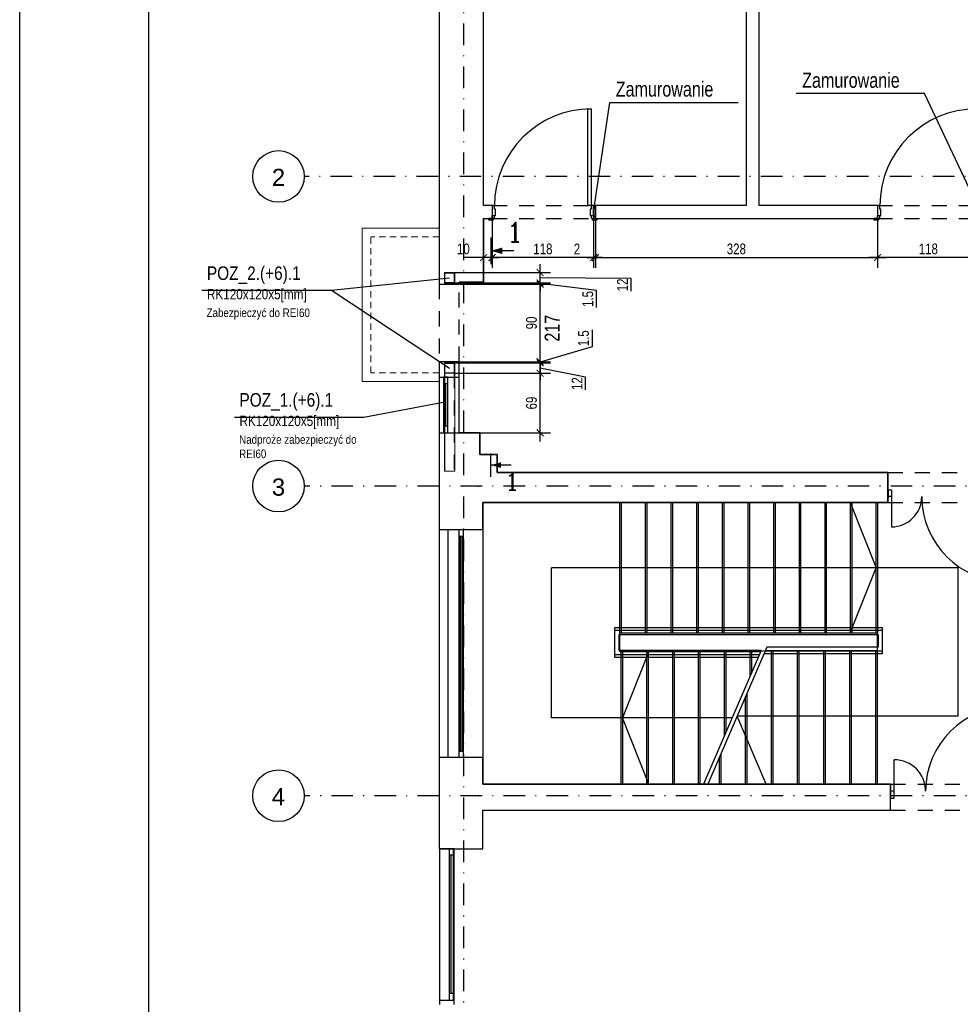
# Model space of a CAD drawing. Header units: metres. Extents: x -1659 to 3841, y -330 to 2686.
# Tile 2 of 13: x -1659 to -566, y 691 to 1836. Entities that reach past the tile are written whole.
import ezdxf
from ezdxf.enums import TextEntityAlignment as Align

# ---------------------------------------------------------------- set-up
doc = ezdxf.new("R2010")
doc.units = ezdxf.units.M
doc.header["$LTSCALE"] = 50
doc.header["$MEASUREMENT"] = 0
for name, pattern in [('DASHDOTX2', [1, 0.5, -0.25, 0, -0.25]), ('DO', [1, 0.5, -0.24, 0.02, -0.24]), ('DP', [0.63, 0.35, -0.28]), ('Przer. długie kreski', [0.25, 0.15, -0.1])]:
    doc.linetypes.add(name, pattern=pattern)
for name, color, linetype in [('A_osie', 7, 'Continuous'), ('A_ściany', 7, 'Continuous'), ('BS_ram', 2, 'Continuous'), ('BZ_odn', 1, 'Continuous'), ('BZ_osd', 1, 'DO'), ('BZ_txc', 1, 'Continuous'), ('BZ_txg', 3, 'Continuous'), ('BZ_txs', 2, 'Continuous'), ('BZ_wym', 1, 'Continuous'), ('K3_konstrukcja do wykonania', 2, 'Continuous'), ('K3_projektowane nadproza', 150, 'DP'), ('k3_projektowane sciany', 2, 'Continuous'), ('k3_sciany istn', 1, 'DP')]:
    doc.layers.add(name, color=color, linetype=linetype)
doc.styles.add('BIKTC', font='bikromsw.shx', dxfattribs={"width": 0.85})
doc.styles.add('BIKTS', font='bikromsw.shx', dxfattribs={"width": 0.85})
doc.styles.add('BIKWYM', font='bikromsw.shx', dxfattribs={"width": 0.8})
doc.styles.add('GENERATED_STYLE_1', font='arial.ttf')
doc.styles.add('ROMANC', font='ROMANC.SHX', dxfattribs={"width": 0.9})
doc.dimstyles.new('BZ_BGR_50', dxfattribs={"dimscale": 0.5, "dimtxt": 25, "dimasz": 1.666667, "dimexe": 0, "dimexo": 0, "dimgap": 0, "dimtad": 0, "dimdec": 1, "dimrnd": 0.5, "dimzin": 9, "dimdsep": 46, "dimtxsty": 'BIKWYM', "dimblk": 'NONE', "dimcen": 0, "dimse1": 1, "dimse2": 1, "dimclrd": 256, "dimclre": 256, "dimclrt": 7, "dimadec": 0, "dimazin": 0, "dimtfac": 0.033333, "dimtdec": 1, "dimtmove": 0, "dimatfit": 3, "dimldrblk": 'NONE', "dimfxl": 1, "dimtvp": 0.8, "dimtolj": 1, "dimarcsym": 0})
doc.dimstyles.new('BZ_KP_50', dxfattribs={"dimscale": 0.5, "dimtxt": 25, "dimasz": 16, "dimexe": 24, "dimexo": 0, "dimgap": 0, "dimtad": 0, "dimdec": 1, "dimrnd": 0.5, "dimzin": 9, "dimdsep": 46, "dimtxsty": 'BIKWYM', "dimblk": 'ARCHTICK', "dimblk1": 'ARCHTICK', "dimblk2": 'WYM-KP', "dimcen": 0, "dimdle": 20, "dimclrd": 256, "dimclre": 256, "dimclrt": 7, "dimadec": 0, "dimazin": 0, "dimtfac": 0.033333, "dimtdec": 1, "dimtmove": 0, "dimatfit": 3, "dimfxl": 1, "dimtvp": 0.8, "dimtfillclr": 256, "dimtolj": 1, "dimarcsym": 0})

# ---------------------------------------------------------------- blocks, each defined once
blk = doc.blocks.new('_ArchTick')
at = {"color": 0, "linetype": 'ByBlock', "const_width": 0.15}
blk.add_lwpolyline([(-0.5, -0.5), (0.5, 0.5)], dxfattribs=at)
blk = doc.blocks.new('*D219')
at = {"layer": 'BZ_wym', "lineweight": -2}
for p, q in [((-661.9, 1604.6), (-661.9, 1547.2)), ((-543.9, 1604.6), (-543.9, 1547.2)), ((-533.9, 1559.2), (-671.9, 1559.2))]:
    blk.add_line(p, q, dxfattribs=at)
at = {"layer": 'Defpoints', "color": 0}
for p in [(-661.9, 1604.6), (-543.9, 1604.6), (-661.9, 1559.2)]:
    blk.add_point(p, dxfattribs=at)
at = {"layer": 'BZ_wym', "lineweight": -2, "xscale": 8, "yscale": 8, "zscale": 8, "rotation": 180}
blk.add_blockref('_ArchTick', (-661.9, 1559.2), dxfattribs=at)
at = {"layer": 'BZ_wym', "lineweight": -2, "xscale": 8, "yscale": 8, "zscale": 8}
blk.add_blockref('_ArchTick', (-543.9, 1559.2), dxfattribs=at)
at = {"layer": 'BZ_wym', "color": 7, "insert": (-602.9, 1569.2), "char_height": 12.5, "attachment_point": 5, "style": 'BIKWYM'}
blk.add_mtext('\\A1;118', dxfattribs=at)
blk = doc.blocks.new('WYM-KP')
blk.add_hatch(color=256).paths.add_polyline_path([(-3, 0, 1), (3, 0, 1)])
blk.add_circle((0, 0), 3)
blk = doc.blocks.new('*D220')
at = {"layer": 'BZ_wym', "lineweight": -2}
for p, q in [((-989.8, 1604.6), (-989.8, 1547.2)), ((-661.9, 1604.6), (-661.9, 1547.2)), ((-999.8, 1559.2), (-651.9, 1559.2))]:
    blk.add_line(p, q, dxfattribs=at)
at = {"layer": 'Defpoints', "color": 0}
for p in [(-989.8, 1604.6), (-661.9, 1604.6), (-661.9, 1559.2)]:
    blk.add_point(p, dxfattribs=at)
at = {"layer": 'BZ_wym', "lineweight": -2, "xscale": 8, "yscale": 8, "zscale": 8, "rotation": 180}
blk.add_blockref('_ArchTick', (-989.8, 1559.2), dxfattribs=at)
at = {"layer": 'BZ_wym', "lineweight": -2, "xscale": 8, "yscale": 8, "zscale": 8}
blk.add_blockref('_ArchTick', (-661.9, 1559.2), dxfattribs=at)
at = {"layer": 'BZ_wym', "color": 7, "insert": (-825.9, 1569.2), "char_height": 12.5, "attachment_point": 5, "style": 'BIKWYM'}
blk.add_mtext('\\A1;328', dxfattribs=at)
blk = doc.blocks.new('*D221')
at = {"layer": 'BZ_wym', "lineweight": -2}
for p, q in [((-991.8, 1604.6), (-991.8, 1547.2)), ((-989.8, 1604.6), (-989.8, 1547.2)), ((-991.8, 1559.2), (-1006.5, 1559.2)), ((-989.8, 1559.2), (-991.8, 1559.2)), ((-989.8, 1559.2), (-981.8, 1559.2))]:
    blk.add_line(p, q, dxfattribs=at)
at = {"layer": 'Defpoints', "color": 0}
for p in [(-991.8, 1604.6), (-989.8, 1604.6), (-991.8, 1559.2)]:
    blk.add_point(p, dxfattribs=at)
at = {"layer": 'BZ_wym', "lineweight": -2, "xscale": 8, "yscale": 8, "zscale": 8}
blk.add_blockref('_ArchTick', (-991.8, 1559.2), dxfattribs=at)
at = {"layer": 'BZ_wym', "lineweight": -2, "xscale": 8, "yscale": 8, "zscale": 8, "rotation": 180}
blk.add_blockref('_ArchTick', (-989.8, 1559.2), dxfattribs=at)
at = {"layer": 'BZ_wym', "color": 7, "insert": (-1011.2, 1569.2), "char_height": 12.5, "attachment_point": 5, "style": 'BIKWYM'}
blk.add_mtext('\\A1;2', dxfattribs=at)
blk = doc.blocks.new('*D222')
at = {"layer": 'BZ_wym', "lineweight": -2}
for p, q in [((-1109.8, 1604.6), (-1109.8, 1547.2)), ((-991.8, 1604.6), (-991.8, 1547.2)), ((-981.8, 1559.2), (-1119.8, 1559.2))]:
    blk.add_line(p, q, dxfattribs=at)
at = {"layer": 'Defpoints', "color": 0}
for p in [(-1109.8, 1604.6), (-991.8, 1604.6), (-1109.8, 1559.2)]:
    blk.add_point(p, dxfattribs=at)
at = {"layer": 'BZ_wym', "lineweight": -2, "xscale": 8, "yscale": 8, "zscale": 8, "rotation": 180}
blk.add_blockref('_ArchTick', (-1109.8, 1559.2), dxfattribs=at)
at = {"layer": 'BZ_wym', "lineweight": -2, "xscale": 8, "yscale": 8, "zscale": 8}
blk.add_blockref('_ArchTick', (-991.8, 1559.2), dxfattribs=at)
at = {"layer": 'BZ_wym', "color": 7, "insert": (-1050.8, 1569.2), "char_height": 12.5, "attachment_point": 5, "style": 'BIKWYM'}
blk.add_mtext('\\A1;118', dxfattribs=at)
blk = doc.blocks.new('*D223')
at = {"layer": 'BZ_wym', "lineweight": -2}
for p, q in [((-1119.8, 1604.6), (-1119.8, 1547.2)), ((-1109.8, 1604.6), (-1109.8, 1547.2)), ((-1119.8, 1559.2), (-1142.6, 1559.2)), ((-1109.8, 1559.2), (-1119.8, 1559.2)), ((-1109.8, 1559.2), (-1101.8, 1559.2))]:
    blk.add_line(p, q, dxfattribs=at)
at = {"layer": 'Defpoints', "color": 0}
for p in [(-1119.8, 1604.6), (-1109.8, 1604.6), (-1119.8, 1559.2)]:
    blk.add_point(p, dxfattribs=at)
at = {"layer": 'BZ_wym', "lineweight": -2, "xscale": 8, "yscale": 8, "zscale": 8}
blk.add_blockref('_ArchTick', (-1119.8, 1559.2), dxfattribs=at)
at = {"layer": 'BZ_wym', "lineweight": -2, "xscale": 8, "yscale": 8, "zscale": 8, "rotation": 180}
blk.add_blockref('_ArchTick', (-1109.8, 1559.2), dxfattribs=at)
at = {"layer": 'BZ_wym', "color": 7, "insert": (-1143.2, 1569.2), "char_height": 12.5, "attachment_point": 5, "style": 'BIKWYM'}
blk.add_mtext('\\A1;10', dxfattribs=at)
blk = doc.blocks.new('_None')
blk = doc.blocks.new('ST2')
blk.add_line((13.77, 0), (0, 0))
blk.add_solid([(6.84, -1.95), (6.84, 1.95), (0, 0)])
blk = doc.blocks.new('eprzv')
blk.add_line((47.9, 0), (-47.9, 0))
at = {"xscale": 6, "yscale": 6, "zscale": 6, "rotation": 270}
blk.add_blockref('ST2', (0, 0), dxfattribs=at)
at = {"style": 'ROMANC'}
blk.add_attdef('PRZ', text='', height=70, rotation=270, dxfattribs=at).set_placement((32.1, -86), align=Align.CENTER)
blk = doc.blocks.new('*D233')
at = {"layer": 'BZ_wym', "lineweight": -2}
for p, q in [((-1054, 1345.5), (-1054, 1434.7)), ((-1153.2, 1424.7), (-1042, 1424.7)), ((-1124.2, 1355.5), (-1042, 1355.5))]:
    blk.add_line(p, q, dxfattribs=at)
at = {"layer": 'Defpoints', "color": 0}
for p in [(-1153.2, 1424.7), (-1054, 1424.7), (-1124.2, 1355.5)]:
    blk.add_point(p, dxfattribs=at)
at = {"layer": 'BZ_wym', "lineweight": -2, "xscale": 8, "yscale": 8, "zscale": 8}
for p, rotation in [((-1054, 1424.7), 90), ((-1054, 1355.5), 270)]:
    blk.add_blockref('_ArchTick', p, dxfattribs=dict(at, rotation=rotation))
at = {"layer": 'BZ_wym', "color": 7, "insert": (-1064, 1390.1), "char_height": 12.5, "attachment_point": 5, "rotation": 90, "style": 'BIKWYM'}
blk.add_mtext('\\A1;69', dxfattribs=at)
blk = doc.blocks.new('*D234')
at = {"layer": 'BZ_wym', "lineweight": -2}
for p, q in [((-1054, 1436.7), (-1054, 1444.7)), ((-1153.2, 1436.7), (-1042, 1436.7)), ((-1054, 1436.7), (-1054, 1424.7)), ((-1153.2, 1424.7), (-1042, 1424.7)), ((-1001.1, 1420), (-1054, 1430.7)), ((-1054, 1424.7), (-1054, 1416.7)), ((-1001.1, 1405.3), (-1001.1, 1420))]:
    blk.add_line(p, q, dxfattribs=at)
at = {"layer": 'Defpoints', "color": 0}
for p in [(-1153.2, 1436.7), (-1153.2, 1424.7), (-1054, 1424.7)]:
    blk.add_point(p, dxfattribs=at)
at = {"layer": 'BZ_wym', "lineweight": -2, "xscale": 8, "yscale": 8, "zscale": 8}
for p, rotation in [((-1054, 1436.7), 270), ((-1054, 1424.7), 90)]:
    blk.add_blockref('_ArchTick', p, dxfattribs=dict(at, rotation=rotation))
at = {"layer": 'BZ_wym', "color": 7, "insert": (-1011.1, 1412.7), "char_height": 12.5, "attachment_point": 5, "rotation": 90, "style": 'BIKWYM'}
blk.add_mtext('\\A1;12', dxfattribs=at)
blk = doc.blocks.new('*D235')
at = {"layer": 'BZ_wym', "lineweight": -2}
for p, q in [((-993.5, 1475.2), (-993.5, 1455.6)), ((-993.5, 1455.6), (-1054, 1437.5)), ((-1054, 1438.2), (-1054, 1446.2)), ((-1153.2, 1436.7), (-1042, 1436.7)), ((-1147.2, 1438.2), (-1042, 1438.2)), ((-1054, 1436.7), (-1054, 1438.2)), ((-1054, 1436.7), (-1054, 1428.7))]:
    blk.add_line(p, q, dxfattribs=at)
at = {"layer": 'Defpoints', "color": 0}
for p in [(-1153.2, 1436.7), (-1147.2, 1438.2), (-1054, 1438.2)]:
    blk.add_point(p, dxfattribs=at)
at = {"layer": 'BZ_wym', "lineweight": -2, "xscale": 8, "yscale": 8, "zscale": 8}
for p, rotation in [((-1054, 1438.2), 270), ((-1054, 1436.7), 90)]:
    blk.add_blockref('_ArchTick', p, dxfattribs=dict(at, rotation=rotation))
at = {"layer": 'BZ_wym', "color": 7, "insert": (-1003.5, 1465.4), "char_height": 12.5, "attachment_point": 5, "rotation": 90, "style": 'BIKWYM'}
blk.add_mtext('\\A1;1.5', dxfattribs=at)
blk = doc.blocks.new('*D236')
at = {"layer": 'BZ_wym', "lineweight": -2}
for p, q in [((-1054, 1428.2), (-1054, 1538.2)), ((-1147.2, 1528.2), (-1042, 1528.2)), ((-1147.2, 1438.2), (-1042, 1438.2))]:
    blk.add_line(p, q, dxfattribs=at)
at = {"layer": 'Defpoints', "color": 0}
for p in [(-1147.2, 1528.2), (-1054, 1528.2), (-1147.2, 1438.2)]:
    blk.add_point(p, dxfattribs=at)
at = {"layer": 'BZ_wym', "lineweight": -2, "xscale": 8, "yscale": 8, "zscale": 8}
for p, rotation in [((-1054, 1528.2), 90), ((-1054, 1438.2), 270)]:
    blk.add_blockref('_ArchTick', p, dxfattribs=dict(at, rotation=rotation))
at = {"layer": 'BZ_wym', "color": 7, "insert": (-1064, 1483.2), "char_height": 12.5, "attachment_point": 5, "rotation": 90, "style": 'BIKWYM'}
blk.add_mtext('\\A1;90', dxfattribs=at)
blk = doc.blocks.new('*D237')
at = {"layer": 'BZ_wym', "lineweight": -2}
for p, q in [((-1054, 1529.7), (-1054, 1537.7)), ((-1153.2, 1529.7), (-1042, 1529.7)), ((-1147.2, 1528.2), (-1042, 1528.2)), ((-1054, 1529.7), (-1054, 1528.2)), ((-988.5, 1520.9), (-1054, 1529)), ((-1054, 1528.2), (-1054, 1520.2)), ((-988.5, 1501.3), (-988.5, 1520.9))]:
    blk.add_line(p, q, dxfattribs=at)
at = {"layer": 'Defpoints', "color": 0}
for p in [(-1153.2, 1529.7), (-1147.2, 1528.2), (-1054, 1528.2)]:
    blk.add_point(p, dxfattribs=at)
at = {"layer": 'BZ_wym', "lineweight": -2, "xscale": 8, "yscale": 8, "zscale": 8}
for p, rotation in [((-1054, 1529.7), 270), ((-1054, 1528.2), 90)]:
    blk.add_blockref('_ArchTick', p, dxfattribs=dict(at, rotation=rotation))
at = {"layer": 'BZ_wym', "color": 7, "insert": (-998.5, 1511.1), "char_height": 12.5, "attachment_point": 5, "rotation": 90, "style": 'BIKWYM'}
blk.add_mtext('\\A1;1.5', dxfattribs=at)
blk = doc.blocks.new('*D238')
at = {"layer": 'BZ_wym', "lineweight": -2}
for p, q in [((-1054, 1519.7), (-1054, 1551.7)), ((-1153.2, 1541.7), (-1042, 1541.7)), ((-948.3, 1534.8), (-1054, 1535.7)), ((-948.3, 1520), (-948.3, 1534.8)), ((-1153.2, 1529.7), (-1042, 1529.7))]:
    blk.add_line(p, q, dxfattribs=at)
at = {"layer": 'Defpoints', "color": 0}
for p in [(-1153.2, 1541.7), (-1054, 1541.7), (-1153.2, 1529.7)]:
    blk.add_point(p, dxfattribs=at)
at = {"layer": 'BZ_wym', "lineweight": -2, "xscale": 8, "yscale": 8, "zscale": 8}
for p, rotation in [((-1054, 1541.7), 90), ((-1054, 1529.7), 270)]:
    blk.add_blockref('_ArchTick', p, dxfattribs=dict(at, rotation=rotation))
at = {"layer": 'BZ_wym', "color": 7, "insert": (-958.3, 1527.4), "char_height": 12.5, "attachment_point": 5, "rotation": 90, "style": 'BIKWYM'}
blk.add_mtext('\\A1;12', dxfattribs=at)

msp = doc.modelspace()

# ---------------------------------------------------------------- hatches: boundary and pattern name
at = {"layer": 'k3_projektowane sciany'}
h = msp.add_hatch(dxfattribs=at)
h.set_pattern_fill('BLOCZKI_CERAMICZNE', color=256, scale=100, style=0, pattern_type=2)
h.set_pattern_definition([(45, (-17575.4414, -3157.2034), (-4.9497475, 4.9497475), [])])
h.paths.add_polyline_path([(-991.82, 1604.637), (-989.82, 1604.637), (-989.82, 1619.637), (-991.82, 1619.637)])

# ---------------------------------------------------------------- linework, layer by layer
at = {"linetype": 'Continuous'}
for p, q in [((-1103.82, 1309.337), (-650.02, 1309.337)), ((-650.02, 1274.337), (-1120.72, 1274.337))]:
    msp.add_line(p, q, dxfattribs=at)
at = {"layer": 'A_osie', "color": 18, "linetype": 'DASHDOTX2', "lineweight": 5}
msp.add_point((-1125.517, 1653.545), dxfattribs=at)
msp.add_point((-1125.517, 1653.545), dxfattribs=at)
at = {"layer": 'A_ściany', "color": 1, "linetype": 'Continuous', "lineweight": 13}
for p, q in [((-1171.19, 1593.245), (-1260.79, 1593.245)), ((-1260.79, 1415.245), (-1260.79, 1593.245)), ((-1171.19, 1415.245), (-1260.79, 1415.245))]:
    msp.add_line(p, q, dxfattribs=at)
at = {"layer": 'A_ściany', "color": 1, "linetype": 'Przer. długie kreski', "lineweight": 13}
for p, q in [((-1171.19, 1583.245), (-1250.79, 1583.245)), ((-1250.79, 1425.245), (-1250.79, 1583.245)), ((-1171.19, 1425.245), (-1250.79, 1425.245))]:
    msp.add_line(p, q, dxfattribs=at)
at = {"layer": 'BS_ram', "color": 1}
msp.add_lwpolyline([(-1658.774, -329.635), (-1658.774, 2640.365), (3841.226, 2640.365), (3841.226, -329.635)], close=True, dxfattribs=at)
at = {"layer": 'BS_ram'}
msp.add_lwpolyline([(-1508.774, -304.635), (-1508.774, 2615.365), (3816.226, 2615.365), (3816.226, -304.635)], close=True, dxfattribs=at)
at = {"layer": 'BZ_osd'}
for p, q in [((-1142.47, 306.324), (-1142.47, 2330.636)), ((2427.525, 1653.545), (-1328.028, 1653.545)), ((2428.537, 1293.545), (-1328.028, 1293.545)), ((2428.537, 933.545), (-1328.028, 933.545))]:
    msp.add_line(p, q, dxfattribs=at)
at = {"layer": 'BZ_osd', "color": 7, "linetype": 'Continuous'}
for centre in [(-1358.028, 1653.545), (-1358.028, 1293.545), (-1358.028, 933.545)]:
    msp.add_circle(centre, 30, dxfattribs=at)
at = {"layer": 'BZ_txc'}
msp.add_line((-1296.606, 1521.206), (-1159.19, 1430.745), dxfattribs=at)
for points in [[(-1446.962, 1521.206), (-1296.606, 1521.206), (-1159.19, 1535.745)], [(-1409.131, 1373.865), (-1258.775, 1373.865), (-1164.69, 1391.495)]]:
    msp.add_lwpolyline(points, dxfattribs=at)
at = {"layer": 'K3_konstrukcja do wykonania', "linetype": 'Continuous', "lineweight": 13}
for points in [[(-1165.19, 1529.745), (-1165.19, 1541.745), (-1153.19, 1541.745), (-1153.19, 1529.745), (-1165.19, 1529.745)], [(-1165.19, 1436.745), (-1165.19, 1424.745), (-1153.19, 1424.745), (-1153.19, 1436.745), (-1165.19, 1436.745)], [(-1153.19, 1424.745), (-1153.19, 1311.045), (-1165.19, 1311.045), (-1165.19, 1424.745), (-1153.19, 1424.745)]]:
    msp.add_lwpolyline(points, dxfattribs=at)
for points in [[(-1164.59, 1530.345), (-1164.59, 1541.145), (-1153.79, 1541.145), (-1153.79, 1530.345)], [(-1164.59, 1436.145), (-1164.59, 1425.345), (-1153.79, 1425.345), (-1153.79, 1436.145)]]:
    msp.add_lwpolyline(points, close=True, dxfattribs=at)
at = {"layer": 'K3_konstrukcja do wykonania', "linetype": 'DP', "lineweight": 13}
for points in [[(-1164.69, 1424.745), (-1164.69, 1311.045)], [(-1153.69, 1424.745), (-1153.69, 1311.045)]]:
    msp.add_lwpolyline(points, dxfattribs=at)
at = {"layer": 'K3_projektowane nadproza', "linetype": 'DP'}
msp.add_lwpolyline([(-1148.19, 1528.245), (-1171.19, 1528.245), (-1171.19, 1438.245), (-1148.19, 1438.245)], close=True, dxfattribs=at)
at = {"layer": 'k3_projektowane sciany'}
for p, q in [((-991.82, 1619.637), (-991.82, 1608.137)), ((-991.82, 1608.137), (-991.82, 1619.637)), ((-991.82, 1619.637), (-991.82, 1608.137)), ((-991.82, 1608.137), (-991.82, 1604.637)), ((-991.82, 1608.137), (-991.82, 1604.637)), ((-991.82, 1608.137), (-991.82, 1604.637))]:
    msp.add_line(p, q, dxfattribs=at)
at = {"layer": 'k3_projektowane sciany', "flags": 128}
for points in [[(-989.82, 1619.637), (-991.82, 1619.637)], [(-991.82, 1619.637), (-991.82, 1604.637)], [(-989.82, 1619.637), (-989.82, 1604.637)], [(-989.82, 1604.637), (-989.82, 1619.637)]]:
    msp.add_lwpolyline(points, dxfattribs=at)
at = {"layer": 'k3_sciany istn', "linetype": 'Continuous'}
for p, q in [((-998.62, 1619.637), (-998.62, 1732.037)), ((-998.62, 1732.037), (-994.62, 1732.037)), ((-994.62, 1732.037), (-994.62, 1619.637)), ((-1109.82, 1619.637), (-1109.82, 1608.137)), ((-1107.02, 1619.637), (-1109.82, 1619.637)), ((-1109.82, 1619.637), (-1109.82, 1608.137)), ((-1109.82, 1619.637), (-1109.82, 1608.137)), ((-1107.02, 1615.637), (-1107.02, 1619.637)), ((-1105.82, 1615.637), (-1107.02, 1615.637)), ((-1105.82, 1608.137), (-1105.82, 1615.637)), ((-994.62, 1619.637), (-998.62, 1619.637)), ((-994.62, 1615.637), (-995.82, 1615.637)), ((-995.82, 1615.637), (-995.82, 1608.137)), ((-991.82, 1619.637), (-994.62, 1619.637)), ((-994.62, 1619.637), (-994.62, 1615.637)), ((-661.92, 1619.637), (-661.92, 1608.137)), ((-659.12, 1619.637), (-661.92, 1619.637)), ((-661.92, 1619.637), (-661.92, 1608.137)), ((-661.92, 1619.637), (-661.92, 1608.137)), ((-659.12, 1615.637), (-659.12, 1619.637)), ((-657.92, 1615.637), (-659.12, 1615.637)), ((-657.92, 1608.137), (-657.92, 1615.637)), ((-1119.79, 1604.637), (-1119.79, 1530.637)), ((-1109.82, 1604.637), (-1113.52, 1604.637)), ((-1113.52, 1602.737), (-1113.52, 1604.637)), ((-1113.52, 1604.637), (-1108.52, 1604.637)), ((-1109.82, 1604.637), (-1113.52, 1604.637)), ((-1108.52, 1602.737), (-1113.52, 1602.737)), ((-1109.82, 1608.137), (-1109.82, 1604.637)), ((-1109.82, 1604.637), (-1109.82, 1608.137)), ((-1109.82, 1608.137), (-1107.32, 1608.137)), ((-1109.82, 1608.137), (-1105.82, 1608.137)), ((-1109.82, 1608.137), (-1109.82, 1604.637)), ((-1107.32, 1604.637), (-1109.82, 1604.637)), ((-1108.52, 1604.637), (-1108.52, 1602.737)), ((-1107.32, 1608.137), (-1107.32, 1604.637)), ((-995.82, 1608.137), (-991.82, 1608.137)), ((-994.32, 1604.637), (-994.32, 1608.137)), ((-994.32, 1608.137), (-991.82, 1608.137)), ((-991.82, 1604.637), (-994.32, 1604.637)), ((-993.12, 1604.637), (-988.12, 1604.637)), ((-993.12, 1602.737), (-993.12, 1604.637)), ((-988.12, 1602.737), (-993.12, 1602.737)), ((-991.82, 1604.637), (-988.12, 1604.637)), ((-989.82, 1604.637), (-991.82, 1604.637)), ((-991.82, 1604.637), (-988.12, 1604.637)), ((-988.12, 1604.637), (-988.12, 1602.737)), ((-661.92, 1604.637), (-665.62, 1604.637)), ((-665.62, 1602.737), (-665.62, 1604.637)), ((-665.62, 1604.637), (-660.62, 1604.637)), ((-661.92, 1604.637), (-665.62, 1604.637)), ((-660.62, 1602.737), (-665.62, 1602.737)), ((-661.92, 1608.137), (-661.92, 1604.637)), ((-661.92, 1604.637), (-661.92, 1608.137)), ((-661.92, 1608.137), (-659.42, 1608.137)), ((-661.92, 1608.137), (-657.92, 1608.137)), ((-661.92, 1608.137), (-661.92, 1604.637)), ((-659.42, 1604.637), (-661.92, 1604.637)), ((-660.62, 1604.637), (-660.62, 1602.737)), ((-659.42, 1608.137), (-659.42, 1604.637)), ((-1171.19, 1528.245), (-1148.19, 1528.245)), ((-1119.79, 1530.637), (-1148.19, 1530.637)), ((-1171.19, 1438.245), (-1148.19, 1438.245)), ((-1171.19, 1420.037), (-1148.19, 1420.037)), ((-1171.19, 1420.037), (-1171.19, 1355.537)), ((-1161.19, 1420.037), (-1166.19, 1420.037)), ((-1166.19, 1420.037), (-1166.19, 1355.537)), ((-1165.19, 1423.245), (-1165.19, 1311.045)), ((-1161.19, 1355.537), (-1161.19, 1420.037)), ((-1148.19, 1355.537), (-1148.19, 1420.037)), ((-1161.19, 1412.537), (-1166.19, 1412.537)), ((-1163.69, 1363.037), (-1163.69, 1412.537)), ((-1161.19, 1363.037), (-1166.19, 1363.037)), ((-1166.19, 1355.537), (-1161.19, 1355.537)), ((-1148.19, 1355.537), (-1124.19, 1355.537)), ((-1124.19, 1355.537), (-1124.19, 1330.337)), ((-1124.19, 1330.337), (-1103.82, 1330.337)), ((-1103.82, 1330.337), (-1103.82, 1309.337)), ((-650.02, 1309.337), (-650.001, 1289.537)), ((-649.62, 1289.337), (-650.02, 1289.337)), ((-649.62, 1289.337), (-650.02, 1289.337)), ((-649.62, 1289.337), (-649.62, 1281.337)), ((-649.62, 1289.337), (-645.62, 1289.337)), ((-649.62, 1281.337), (-649.62, 1289.337)), ((-649.62, 1289.337), (-649.62, 1281.337)), ((-645.62, 1289.337), (-645.62, 1281.337)), ((-1120.72, 1274.337), (-1120.72, 946.837)), ((-961.32, 1101.137), (-961.32, 1274.337)), ((-959.82, 1274.337), (-959.82, 1122.937)), ((-931.52, 1122.937), (-931.52, 1274.337)), ((-930.02, 1274.337), (-930.02, 1122.937)), ((-901.72, 1122.937), (-901.72, 1274.337)), ((-900.22, 1274.337), (-900.22, 1122.937)), ((-871.92, 1122.937), (-871.92, 1274.337)), ((-870.42, 1274.337), (-870.42, 1122.937)), ((-842.12, 1122.937), (-842.12, 1274.337)), ((-840.62, 1274.337), (-840.62, 1122.937)), ((-812.32, 1122.937), (-812.32, 1274.337)), ((-810.82, 1274.337), (-810.82, 1122.937)), ((-782.52, 1122.937), (-782.52, 1274.337)), ((-781.02, 1274.337), (-781.02, 1122.937)), ((-752.72, 1122.937), (-752.72, 1274.337)), ((-751.22, 1274.337), (-751.22, 1122.937)), ((-722.92, 1122.937), (-722.92, 1274.337)), ((-721.42, 1274.337), (-721.42, 1122.937)), ((-693.58, 1274.337), (-663.32, 1198.637)), ((-693.12, 1122.937), (-693.12, 1274.337)), ((-691.62, 1274.337), (-691.62, 1122.937)), ((-663.32, 1122.937), (-663.32, 1274.337)), ((-661.82, 1274.337), (-661.82, 1122.937)), ((-650.001, 1279.737), (-650.02, 1274.337)), ((-649.62, 1279.337), (-650.02, 1279.337)), ((-649.62, 1279.337), (-650.02, 1279.337)), ((-649.62, 1281.337), (-649.62, 1279.337)), ((-645.62, 1281.337), (-649.62, 1281.337)), ((-649.62, 1281.337), (-649.62, 1279.337)), ((-645.62, 1281.337), (-645.62, 1246.137)), ((-1171.19, 1242.886), (-1171.19, 977.886)), ((-1161.19, 1242.886), (-1161.19, 977.886)), ((-1148.19, 977.886), (-1148.19, 1242.886)), ((-1143.19, 977.886), (-1143.19, 1242.886)), ((-1120.72, 1242.886), (-1120.72, 977.886)), ((-1148.19, 1235.386), (-1143.19, 1235.386)), ((-1146.69, 985.386), (-1146.69, 1235.386)), ((-1144.69, 985.386), (-1144.69, 1235.386)), ((-568.32, 1198.637), (-1040.72, 1198.637)), ((-1040.72, 1023.987), (-1040.72, 1198.637)), ((-693.58, 1122.937), (-663.32, 1198.637)), ((-568.32, 1025.937), (-568.32, 1198.637)), ((-967.32, 1129.037), (-656.32, 1129.037)), ((-967.32, 1094.437), (-967.32, 1129.037)), ((-967.32, 1126.037), (-656.32, 1126.037)), ((-961.32, 1122.937), (-662.32, 1122.937)), ((-961.32, 1122.937), (-662.32, 1122.937)), ((-961.32, 1101.137), (-961.32, 1122.937)), ((-662.32, 1122.937), (-662.32, 946.837)), ((-662.32, 1122.937), (-662.32, 1102.137)), ((-656.32, 1129.037), (-656.32, 1098.437)), ((-962.32, 1121.037), (-661.32, 1121.037)), ((-962.32, 1102.437), (-962.32, 1121.037)), ((-661.32, 1121.037), (-661.32, 1106.437)), ((-797.202, 1102.437), (-962.32, 1102.437)), ((-961.32, 1101.137), (-797.762, 1101.137)), ((-797.762, 1101.137), (-961.32, 1101.137)), ((-959.82, 946.837), (-959.82, 1101.137)), ((-958.32, 1101.137), (-958.32, 946.837)), ((-927.481, 1101.137), (-958.32, 1023.987)), ((-929.82, 946.837), (-929.82, 1101.137)), ((-928.32, 1101.137), (-928.32, 946.837)), ((-899.82, 946.837), (-899.82, 1101.137)), ((-898.32, 1101.137), (-898.32, 946.837)), ((-869.82, 946.837), (-869.82, 1101.137)), ((-868.32, 1101.137), (-868.32, 946.837)), ((-797.202, 1102.437), (-864.099, 947.137)), ((-790.478, 1106.437), (-859.099, 947.137)), ((-839.82, 1003.5), (-839.82, 1101.137)), ((-838.32, 1101.137), (-838.32, 1006.982)), ((-809.82, 1073.143), (-809.82, 1101.137)), ((-808.32, 1101.137), (-808.32, 1076.626)), ((-792.331, 1102.137), (-797.762, 1101.137)), ((-656.32, 1101.437), (-792.632, 1101.437)), ((-792.331, 1102.137), (-662.32, 1102.137)), ((-662.32, 1102.137), (-792.331, 1102.137)), ((-661.32, 1106.437), (-790.478, 1106.437)), ((-785.02, 946.837), (-785.02, 1102.137)), ((-783.52, 1102.137), (-783.52, 946.837)), ((-754.72, 946.837), (-754.72, 1102.137)), ((-753.22, 1102.137), (-753.22, 946.837)), ((-724.42, 946.837), (-724.42, 1102.137)), ((-722.92, 1102.137), (-722.92, 946.837)), ((-694.12, 946.837), (-694.12, 1102.137)), ((-692.62, 1102.137), (-692.62, 946.837)), ((-663.82, 946.837), (-663.82, 1102.137)), ((-799.355, 1097.437), (-967.32, 1097.437)), ((-800.648, 1094.437), (-967.32, 1094.437)), ((-656.32, 1098.437), (-793.925, 1098.437)), ((-815.32, 946.837), (-815.32, 1048.768)), ((-813.82, 1052.25), (-813.82, 946.837)), ((-830.995, 1023.987), (-1040.72, 1023.987)), ((-927.481, 946.837), (-958.32, 1023.987)), ((-791.21, 947.137), (-825.155, 1025.937)), ((-568.32, 1025.937), (-825.155, 1025.937)), ((-1148.19, 985.386), (-1143.19, 985.386)), ((-845.62, 946.837), (-845.62, 978.428)), ((-844.12, 981.91), (-844.12, 946.837)), ((-642.72, 938.737), (-642.72, 975.437)), ((-1120.72, 946.837), (-646.72, 946.837)), ((-646.72, 946.837), (-646.72, 940.737)), ((-646.72, 938.737), (-646.72, 940.737)), ((-646.72, 938.737), (-646.72, 940.737)), ((-646.72, 930.737), (-646.72, 938.737)), ((-642.72, 938.737), (-646.72, 938.737)), ((-646.72, 938.737), (-646.72, 930.737)), ((-646.72, 930.737), (-646.72, 938.737)), ((-642.72, 930.737), (-642.72, 938.737)), ((-646.72, 930.737), (-642.72, 930.737)), ((-1170.79, 871.945), (-1170.79, 695.945)), ((-1154.79, 871.945), (-1159.79, 871.945)), ((-1159.79, 871.945), (-1159.79, 695.945)), ((-1154.79, 695.945), (-1154.79, 871.945)), ((-1153.72, 695.945), (-1153.72, 871.945)), ((-1154.79, 864.445), (-1159.79, 864.445)), ((-1157.29, 703.445), (-1157.29, 864.445)), ((-1154.79, 703.445), (-1159.79, 703.445)), ((-1170.79, 695.945), (-1153.72, 695.945)), ((-1159.79, 695.945), (-1154.79, 695.945))]:
    msp.add_line(p, q, dxfattribs=at)
at = {"layer": 'k3_sciany istn', "linetype": 'DP'}
for p, q in [((-1109.82, 1619.637), (-991.82, 1619.637)), ((-661.92, 1619.637), (-543.92, 1619.637)), ((-1109.82, 1604.637), (-991.82, 1604.637)), ((-661.92, 1604.637), (-543.92, 1604.637)), ((-650.02, 1309.337), (-504.92, 1309.337)), ((-650.02, 1274.337), (-506.92, 1274.337)), ((-646.72, 946.837), (-502.839, 946.837)), ((-646.72, 916.837), (-502.839, 916.837))]:
    msp.add_line(p, q, dxfattribs=at)
at = {"layer": 'k3_sciany istn', "linetype": 'Continuous', "flags": 128}
for points in [[(-1171.19, 2231.645), (-1171.19, 1530.637)], [(-1119.79, 1619.637), (-1119.79, 2191.145)], [(-814.47, 2191.145), (-814.47, 1619.637)], [(-799.47, 1619.637), (-799.47, 2191.145)], [(-1109.82, 1619.637), (-1119.79, 1619.637)], [(-814.47, 1619.637), (-989.82, 1619.637)], [(-661.92, 1619.637), (-799.47, 1619.637)], [(-1119.79, 1604.637), (-1109.82, 1604.637)], [(-1119.79, 1530.637), (-1119.79, 1604.637)], [(-991.82, 1604.637), (-989.82, 1604.637)], [(-989.82, 1604.637), (-661.92, 1604.637)], [(-1171.19, 1530.637), (-1171.19, 1528.245)], [(-1148.19, 1530.637), (-1119.79, 1530.637)], [(-1148.19, 1528.245), (-1148.19, 1530.637)], [(-1171.19, 1438.245), (-1171.19, 1420.037)], [(-1148.19, 1420.037), (-1148.19, 1438.245)], [(-1171.19, 1355.537), (-1148.19, 1355.537)], [(-1171.19, 1355.537), (-1171.19, 1330.337)], [(-1124.19, 1355.537), (-1148.19, 1355.537)], [(-1124.19, 1330.337), (-1124.19, 1355.537)], [(-1171.19, 1330.337), (-1171.19, 1242.886)], [(-1103.82, 1330.337), (-1124.19, 1330.337)], [(-1103.82, 1309.337), (-1103.82, 1330.337)], [(-650.02, 1309.337), (-1103.82, 1309.337)], [(-650.02, 1274.337), (-650.02, 1309.337)], [(-1120.72, 1274.337), (-1103.82, 1274.337)], [(-1120.72, 1242.886), (-1120.72, 1274.337)], [(-1103.82, 1274.337), (-650.02, 1274.337)], [(-1171.19, 1242.886), (-1120.72, 1242.886)], [(-1171.19, 977.886), (-1171.19, 871.945)], [(-1120.72, 977.886), (-1171.19, 977.886)], [(-1120.72, 946.837), (-1120.72, 977.886)], [(-646.72, 946.837), (-1120.72, 946.837)], [(-646.72, 916.837), (-646.72, 946.837)], [(-1120.72, 916.837), (-646.72, 916.837)], [(-1120.72, 871.945), (-1120.72, 916.837)], [(-1171.19, 871.945), (-1120.72, 871.945)], [(-1153.72, 871.945), (-1170.79, 871.945)], [(-1170.79, 695.945), (-1170.79, 690.945)], [(-1153.72, 690.945), (-1153.72, 695.945)]]:
    msp.add_lwpolyline(points, dxfattribs=at)
at = {"layer": 'k3_sciany istn', "linetype": 'Continuous'}
for centre, radius, start, end in [((-994.62, 1619.637), 112.4, 90, 180), ((-546.72, 1619.637), 112.4, 90, 180), ((-645.62, 1281.337), 35.2, 270, 0), ((-511.62, 1281.337), 98.8, 180, 270), ((-507.22, 938.737), 98.8, 90, 180), ((-642.72, 938.737), 36.7, 0, 90)]:
    msp.add_arc(centre, radius, start, end, dxfattribs=at)
for p in [(-1125.517, 1293.545), (-1125.517, 1293.545), (-1125.517, 933.545), (-1125.517, 933.545)]:
    msp.add_point(p, dxfattribs=at)

# ---------------------------------------------------------------- block references
at = {"layer": 'BZ_txg', "xscale": 0.3214285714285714, "yscale": 0.3214285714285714, "zscale": 0.3214285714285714, "rotation": 90}
msp.add_blockref('eprzv', (-1111.106, 1567.07), dxfattribs=at).add_auto_attribs({'PRZ': '1'})
at = {"layer": 'BZ_txg'}
ref = msp.add_blockref('eprzv', (-1111.106, 1317.931), dxfattribs=dict(at, xscale=-0.2857142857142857, yscale=0.2857142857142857, zscale=0.2857142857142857, rotation=90))
ref.add_attrib('PRZ', '1', dxfattribs={"layer": '0', "height": 20, "style": 'ROMANC'}).set_placement((-1086.539, 1288.75), align=Align.CENTER)

# ---------------------------------------------------------------- texts
at = {"layer": 'BZ_osd', "color": 7, "linetype": 'Continuous', "style": 'GENERATED_STYLE_1'}
for tag, text, p in [('2', '2', (-1358.028, 1652.402)), ('3', '1', (-1358.028, 1292.402)), ('4', '1', (-1358.028, 932.402))]:
    msp.add_attdef(tag, text=text, height=20, dxfattribs=at).set_placement(p, align=Align.MIDDLE_CENTER)
at = {"layer": 'BZ_txc', "char_height": 10, "width": 149.48889, "attachment_point": 1, "style": 'BIKTC'}
for s, insert in [('Zabezpieczyć do REI60', (-1441.609, 1500.055)), ('Nadproże zabezpieczyć do REI60', (-1403.778, 1352.714))]:
    msp.add_mtext(s, dxfattribs=dict(at, insert=insert))
at = {"layer": 'BZ_txs', "style": 'BIKTS', "width": 0.8}
for p in [(-749.489, 1756.637), (-966.083, 1746.326)]:
    msp.add_text('Zamurowanie', height=17.5, dxfattribs=at).set_placement(p)
msp.add_text('217', height=17.5, rotation=90, dxfattribs=at).set_placement((-1031.246, 1461.487))
at = {"layer": 'BZ_txs', "char_height": 15.75, "width": 244.33751, "attachment_point": 1, "style": 'BIKTS'}
for s, insert in [('POZ_2.(+6).1^J{\\H0.7619x;RK120x120x5[mm]}', (-1441.237, 1548.968)), ('POZ_1.(+6).1^J{\\H0.7619x;RK120x120x5[mm]}', (-1403.406, 1401.627))]:
    msp.add_mtext(s, dxfattribs=dict(at, insert=insert))

# ---------------------------------------------------------------- dimensions: what is measured, and where the dimension line sits
at = {"layer": 'BZ_wym'}
for base, p1, p2, picture, middle in [((-1119.79, 1559.167), (-1109.82, 1604.637), (-1119.79, 1604.637), '*D223', (-1143.171, 1569.167)), ((-1109.82, 1559.167), (-991.82, 1604.637), (-1109.82, 1604.637), '*D222', (-1050.82, 1569.167)), ((-991.82, 1559.167), (-989.82, 1604.637), (-991.82, 1604.637), '*D221', (-1011.154, 1569.167)), ((-661.92, 1559.167), (-989.82, 1604.637), (-661.92, 1604.637), '*D220', (-825.87, 1569.167)), ((-661.92, 1559.167), (-543.92, 1604.637), (-661.92, 1604.637), '*D219', (-602.92, 1569.167))]:
    dim = msp.add_linear_dim(base=base, p1=p1, p2=p2, dimstyle='BZ_KP_50', override={"dimdec": 0, "dimrnd": 1, "dimatfit": 1}, dxfattribs=at)
    dim.commit()
    dim.dimension.update_dxf_attribs({"geometry": picture, "text_midpoint": middle})
for base, p1, p2, override, picture, middle in [((-1053.995, 1541.745), (-1153.19, 1529.745), (-1153.19, 1541.745), {"dimdec": 0, "dimrnd": 1, "dimtmove": 1, "dimatfit": 1}, '*D238', (-948.329, 1534.798)), ((-1053.995, 1528.245), (-1153.19, 1529.745), (-1147.19, 1528.245), {"dimrnd": 0.1, "dimtmove": 1, "dimatfit": 1}, '*D237', (-988.49, 1520.863)), ((-1053.995, 1438.245), (-1153.19, 1436.745), (-1147.19, 1438.245), {"dimdec": 1, "dimrnd": 0.1, "dimtmove": 1, "dimatfit": 1}, '*D235', (-993.478, 1455.635)), ((-1053.995, 1424.745), (-1153.19, 1436.745), (-1153.19, 1424.745), {"dimdec": 0, "dimrnd": 1, "dimtmove": 1, "dimatfit": 1}, '*D234', (-1001.061, 1420.035))]:
    dim = msp.add_linear_dim(base=base, p1=p1, p2=p2, angle=90, dimstyle='BZ_KP_50', override=override, dxfattribs=at)
    dim.commit()
    dim.dimension.update_dxf_attribs({"geometry": picture, "text_midpoint": middle, "dimtype": 160})
for base, p1, p2, picture, middle in [((-1053.995, 1528.245), (-1147.19, 1438.245), (-1147.19, 1528.245), '*D236', (-1063.995, 1483.245)), ((-1053.995, 1424.745), (-1124.19, 1355.537), (-1153.19, 1424.745), '*D233', (-1063.995, 1390.141))]:
    dim = msp.add_linear_dim(base=base, p1=p1, p2=p2, angle=90, dimstyle='BZ_KP_50', override={"dimdec": 0, "dimrnd": 1, "dimatfit": 1}, dxfattribs=at)
    dim.commit()
    dim.dimension.update_dxf_attribs({"geometry": picture, "text_midpoint": middle})

# ---------------------------------------------------------------- leaders
at = {"layer": 'BZ_odn'}
for points in [[(-541.744, 1611.081), (-607.156, 1749.907), (-756.489, 1749.907)], [(-991.82, 1612.137), (-973.083, 1739.595), (-823.75, 1739.595)]]:
    msp.add_leader(points, dimstyle='BZ_BGR_50', dxfattribs=at)

doc.saveas('drawing.dxf')
